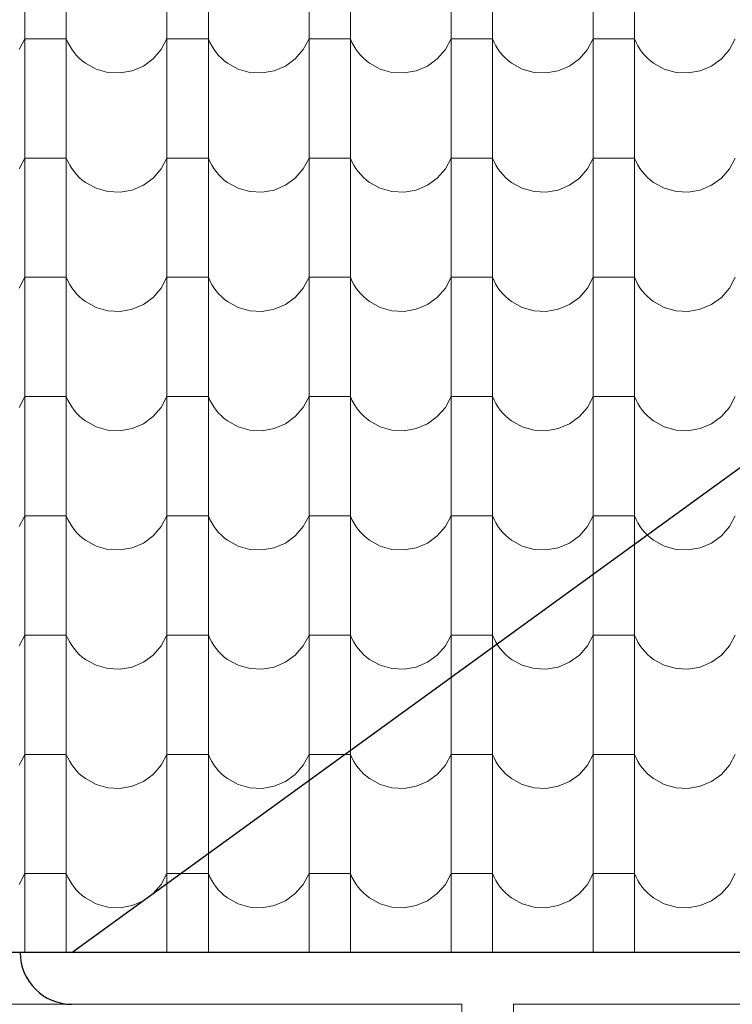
# Model space of a CAD drawing. Header units: millimetres. Extents: x -29624 to 9939, y -6894 to 6495.
# Tile 230 of 243: x 3737 to 3902, y -3588 to -3360. Entities that reach past the tile are written whole.
import ezdxf

# ---------------------------------------------------------------- set-up
doc = ezdxf.new("R2010")
doc.units = ezdxf.units.MM
doc.header["$MEASUREMENT"] = 0
doc.layers.add('810-G Ogólne', color=7, linetype='Continuous')
doc.layers.add('990-D Import IFC', color=7, linetype='Continuous')

# ---------------------------------------------------------------- blocks, each defined once
blk = doc.blocks.new('*X1822', base_point=(515069.4, 47309.9))
at = {"layer": '990-D Import IFC', "color": 251, "linetype": 'Continuous', "lineweight": 13, "true_color": 0x6a6a6a}
for p, q in [((547361.4, -17508.1), (547361.4, -17785.1)), ((547457.5, -17508.1), (547457.5, -17785.1)), ((547691.4, -17508.1), (547691.4, -17785.1)), ((547787.5, -17508.1), (547787.5, -17785.1)), ((548021.4, -17508.1), (548021.4, -17785.1)), ((548117.5, -17508.1), (548117.5, -17785.1)), ((548351.4, -17508.1), (548351.4, -17785.1)), ((548447.5, -17508.1), (548447.5, -17785.1)), ((548681.4, -17508.1), (548681.4, -17785.1)), ((548777.5, -17508.1), (548777.5, -17785.1)), ((547348.1, -17641.2), (547361.4, -17616.2)), ((547409.4, -17616.2), (547361.4, -17616.2)), ((547457.5, -17616.2), (547409.4, -17616.2)), ((547457.5, -17616.2), (547461.1, -17624.5)), ((547461.1, -17624.5), (547465.4, -17632.6)), ((547465.4, -17632.6), (547470.2, -17640.3)), ((547678.1, -17641.2), (547691.4, -17616.2)), ((547739.4, -17616.2), (547691.4, -17616.2)), ((547787.5, -17616.2), (547739.4, -17616.2)), ((547787.5, -17616.2), (547791.1, -17624.5)), ((547791.1, -17624.5), (547795.4, -17632.6)), ((547795.4, -17632.6), (547800.2, -17640.3)), ((548008.1, -17641.2), (548021.4, -17616.2)), ((548069.4, -17616.2), (548021.4, -17616.2)), ((548117.5, -17616.2), (548069.4, -17616.2)), ((548117.5, -17616.2), (548121.1, -17624.5)), ((548121.1, -17624.5), (548125.4, -17632.6)), ((548125.4, -17632.6), (548130.2, -17640.3)), ((548338.1, -17641.2), (548351.4, -17616.2)), ((548399.4, -17616.2), (548351.4, -17616.2)), ((548447.5, -17616.2), (548399.4, -17616.2)), ((548447.5, -17616.2), (548451.1, -17624.5)), ((548451.1, -17624.5), (548455.4, -17632.6)), ((548455.4, -17632.6), (548460.2, -17640.3)), ((548668.1, -17641.2), (548681.4, -17616.2)), ((548729.4, -17616.2), (548681.4, -17616.2)), ((548777.5, -17616.2), (548729.4, -17616.2)), ((548777.5, -17616.2), (548781.1, -17624.5)), ((548781.1, -17624.5), (548785.4, -17632.6)), ((548785.4, -17632.6), (548790.2, -17640.3)), ((548998.1, -17641.2), (549011.4, -17616.2)), ((547470.2, -17640.3), (547475.5, -17647.7)), ((547475.5, -17647.7), (547481.4, -17654.6)), ((547481.4, -17654.6), (547487.8, -17661.1)), ((547659.4, -17662.7), (547678.1, -17641.2)), ((547800.2, -17640.3), (547805.5, -17647.7)), ((547805.5, -17647.7), (547811.4, -17654.6)), ((547811.4, -17654.6), (547817.8, -17661.1)), ((547989.4, -17662.7), (548008.1, -17641.2)), ((548130.2, -17640.3), (548135.5, -17647.7)), ((548135.5, -17647.7), (548141.4, -17654.6)), ((548141.4, -17654.6), (548147.8, -17661.1)), ((548319.4, -17662.7), (548338.1, -17641.2)), ((548460.2, -17640.3), (548465.5, -17647.7)), ((548465.5, -17647.7), (548471.4, -17654.6)), ((548471.4, -17654.6), (548477.8, -17661.1)), ((548649.4, -17662.7), (548668.1, -17641.2)), ((548790.2, -17640.3), (548795.5, -17647.7)), ((548795.5, -17647.7), (548801.4, -17654.6)), ((548801.4, -17654.6), (548807.8, -17661.1)), ((548979.4, -17662.7), (548998.1, -17641.2)), ((547487.8, -17661.1), (547494.6, -17667.2)), ((547494.6, -17667.2), (547501.9, -17672.7)), ((547501.9, -17672.7), (547526.7, -17686.4)), ((547636.5, -17679.4), (547659.4, -17662.7)), ((547817.8, -17661.1), (547824.6, -17667.2)), ((547824.6, -17667.2), (547831.9, -17672.7)), ((547831.9, -17672.7), (547856.7, -17686.4)), ((547966.5, -17679.4), (547989.4, -17662.7)), ((548147.8, -17661.1), (548154.6, -17667.2)), ((548154.6, -17667.2), (548161.9, -17672.7)), ((548161.9, -17672.7), (548186.7, -17686.4)), ((548296.5, -17679.4), (548319.4, -17662.7)), ((548477.8, -17661.1), (548484.6, -17667.2)), ((548484.6, -17667.2), (548491.9, -17672.7)), ((548491.9, -17672.7), (548516.7, -17686.4)), ((548626.5, -17679.4), (548649.4, -17662.7)), ((548807.8, -17661.1), (548814.6, -17667.2)), ((548814.6, -17667.2), (548821.9, -17672.7)), ((548821.9, -17672.7), (548846.7, -17686.4)), ((548956.5, -17679.4), (548979.4, -17662.7)), ((547526.7, -17686.4), (547554.1, -17694.1)), ((547554.1, -17694.1), (547582.4, -17695.5)), ((547582.4, -17695.5), (547610.4, -17690.5)), ((547610.4, -17690.5), (547636.5, -17679.4)), ((547856.7, -17686.4), (547884.1, -17694.1)), ((547884.1, -17694.1), (547912.4, -17695.5)), ((547912.4, -17695.5), (547940.4, -17690.5)), ((547940.4, -17690.5), (547966.5, -17679.4)), ((548186.7, -17686.4), (548214.1, -17694.1)), ((548214.1, -17694.1), (548242.4, -17695.5)), ((548242.4, -17695.5), (548270.4, -17690.5)), ((548270.4, -17690.5), (548296.5, -17679.4)), ((548516.7, -17686.4), (548544.1, -17694.1)), ((548544.1, -17694.1), (548572.4, -17695.5)), ((548572.4, -17695.5), (548600.4, -17690.5)), ((548600.4, -17690.5), (548626.5, -17679.4)), ((548846.7, -17686.4), (548874.1, -17694.1)), ((548874.1, -17694.1), (548902.4, -17695.5)), ((548902.4, -17695.5), (548930.4, -17690.5)), ((548930.4, -17690.5), (548956.5, -17679.4)), ((547361.4, -17785.1), (547361.4, -18062.1)), ((547457.5, -17785.1), (547457.5, -18062.1)), ((547691.4, -17785.1), (547691.4, -18062.1)), ((547787.5, -17785.1), (547787.5, -18062.1)), ((548021.4, -17785.1), (548021.4, -18062.1)), ((548117.5, -17785.1), (548117.5, -18062.1)), ((548351.4, -17785.1), (548351.4, -18062.1)), ((548447.5, -17785.1), (548447.5, -18062.1)), ((548681.4, -17785.1), (548681.4, -18062.1)), ((548777.5, -17785.1), (548777.5, -18062.1)), ((547348.1, -17918.2), (547361.4, -17893.2)), ((547409.4, -17893.2), (547361.4, -17893.2)), ((547457.5, -17893.2), (547409.4, -17893.2)), ((547457.5, -17893.2), (547461.1, -17901.5)), ((547461.1, -17901.5), (547465.4, -17909.6)), ((547678.1, -17918.2), (547691.4, -17893.2)), ((547739.4, -17893.2), (547691.4, -17893.2)), ((547787.5, -17893.2), (547739.4, -17893.2)), ((547787.5, -17893.2), (547791.1, -17901.5)), ((547791.1, -17901.5), (547795.4, -17909.6)), ((548008.1, -17918.2), (548021.4, -17893.2)), ((548069.4, -17893.2), (548021.4, -17893.2)), ((548117.5, -17893.2), (548069.4, -17893.2)), ((548117.5, -17893.2), (548121.1, -17901.5)), ((548121.1, -17901.5), (548125.4, -17909.6)), ((548338.1, -17918.2), (548351.4, -17893.2)), ((548399.4, -17893.2), (548351.4, -17893.2)), ((548447.5, -17893.2), (548399.4, -17893.2)), ((548447.5, -17893.2), (548451.1, -17901.5)), ((548451.1, -17901.5), (548455.4, -17909.6)), ((548668.1, -17918.2), (548681.4, -17893.2)), ((548729.4, -17893.2), (548681.4, -17893.2)), ((548777.5, -17893.2), (548729.4, -17893.2)), ((548777.5, -17893.2), (548781.1, -17901.5)), ((548781.1, -17901.5), (548785.4, -17909.6)), ((548998.1, -17918.2), (549011.4, -17893.2)), ((547465.4, -17909.6), (547470.2, -17917.3)), ((547470.2, -17917.3), (547475.5, -17924.7)), ((547475.5, -17924.7), (547481.4, -17931.6)), ((547659.4, -17939.7), (547678.1, -17918.2)), ((547795.4, -17909.6), (547800.2, -17917.3)), ((547800.2, -17917.3), (547805.5, -17924.7)), ((547805.5, -17924.7), (547811.4, -17931.6)), ((547989.4, -17939.7), (548008.1, -17918.2)), ((548125.4, -17909.6), (548130.2, -17917.3)), ((548130.2, -17917.3), (548135.5, -17924.7)), ((548135.5, -17924.7), (548141.4, -17931.6)), ((548319.4, -17939.7), (548338.1, -17918.2)), ((548455.4, -17909.6), (548460.2, -17917.3)), ((548460.2, -17917.3), (548465.5, -17924.7)), ((548465.5, -17924.7), (548471.4, -17931.6)), ((548649.4, -17939.7), (548668.1, -17918.2)), ((548785.4, -17909.6), (548790.2, -17917.3)), ((548790.2, -17917.3), (548795.5, -17924.7)), ((548795.5, -17924.7), (548801.4, -17931.6)), ((548979.4, -17939.7), (548998.1, -17918.2)), ((547481.4, -17931.6), (547487.8, -17938.1)), ((547487.8, -17938.1), (547494.6, -17944.2)), ((547494.6, -17944.2), (547501.9, -17949.7)), ((547501.9, -17949.7), (547526.7, -17963.4)), ((547636.5, -17956.4), (547659.4, -17939.7)), ((547811.4, -17931.6), (547817.8, -17938.1)), ((547817.8, -17938.1), (547824.6, -17944.2)), ((547824.6, -17944.2), (547831.9, -17949.7)), ((547831.9, -17949.7), (547856.7, -17963.4)), ((547966.5, -17956.4), (547989.4, -17939.7)), ((548141.4, -17931.6), (548147.8, -17938.1)), ((548147.8, -17938.1), (548154.6, -17944.2)), ((548154.6, -17944.2), (548161.9, -17949.7)), ((548161.9, -17949.7), (548186.7, -17963.4)), ((548296.5, -17956.4), (548319.4, -17939.7)), ((548471.4, -17931.6), (548477.8, -17938.1)), ((548477.8, -17938.1), (548484.6, -17944.2)), ((548484.6, -17944.2), (548491.9, -17949.7)), ((548491.9, -17949.7), (548516.7, -17963.4)), ((548626.5, -17956.4), (548649.4, -17939.7)), ((548801.4, -17931.6), (548807.8, -17938.1)), ((548807.8, -17938.1), (548814.6, -17944.2)), ((548814.6, -17944.2), (548821.9, -17949.7)), ((548821.9, -17949.7), (548846.7, -17963.4)), ((548956.5, -17956.4), (548979.4, -17939.7)), ((547526.7, -17963.4), (547554.1, -17971.1)), ((547554.1, -17971.1), (547582.4, -17972.5)), ((547582.4, -17972.5), (547610.4, -17967.5)), ((547610.4, -17967.5), (547636.5, -17956.4)), ((547856.7, -17963.4), (547884.1, -17971.1)), ((547884.1, -17971.1), (547912.4, -17972.5)), ((547912.4, -17972.5), (547940.4, -17967.5)), ((547940.4, -17967.5), (547966.5, -17956.4)), ((548186.7, -17963.4), (548214.1, -17971.1)), ((548214.1, -17971.1), (548242.4, -17972.5)), ((548242.4, -17972.5), (548270.4, -17967.5)), ((548270.4, -17967.5), (548296.5, -17956.4)), ((548516.7, -17963.4), (548544.1, -17971.1)), ((548544.1, -17971.1), (548572.4, -17972.5)), ((548572.4, -17972.5), (548600.4, -17967.5)), ((548600.4, -17967.5), (548626.5, -17956.4)), ((548846.7, -17963.4), (548874.1, -17971.1)), ((548874.1, -17971.1), (548902.4, -17972.5)), ((548902.4, -17972.5), (548930.4, -17967.5)), ((548930.4, -17967.5), (548956.5, -17956.4)), ((547361.4, -18062.1), (547361.4, -18339.1)), ((547457.5, -18062.1), (547457.5, -18339.1)), ((547691.4, -18062.1), (547691.4, -18339.1)), ((547787.5, -18062.1), (547787.5, -18339.1)), ((548021.4, -18062.1), (548021.4, -18339.1)), ((548117.5, -18062.1), (548117.5, -18339.1)), ((548351.4, -18062.1), (548351.4, -18339.1)), ((548447.5, -18062.1), (548447.5, -18339.1)), ((548681.4, -18062.1), (548681.4, -18339.1)), ((548777.5, -18062.1), (548777.5, -18339.1)), ((547348.1, -18195.2), (547361.4, -18170.2)), ((547409.4, -18170.2), (547361.4, -18170.2)), ((547457.5, -18170.2), (547409.4, -18170.2)), ((547457.5, -18170.2), (547461.1, -18178.5)), ((547461.1, -18178.5), (547465.4, -18186.6)), ((547678.1, -18195.2), (547691.4, -18170.2)), ((547739.4, -18170.2), (547691.4, -18170.2)), ((547787.5, -18170.2), (547739.4, -18170.2)), ((547787.5, -18170.2), (547791.1, -18178.5)), ((547791.1, -18178.5), (547795.4, -18186.6)), ((548008.1, -18195.2), (548021.4, -18170.2)), ((548069.4, -18170.2), (548021.4, -18170.2)), ((548117.5, -18170.2), (548069.4, -18170.2)), ((548117.5, -18170.2), (548121.1, -18178.5)), ((548121.1, -18178.5), (548125.4, -18186.6)), ((548338.1, -18195.2), (548351.4, -18170.2)), ((548399.4, -18170.2), (548351.4, -18170.2)), ((548447.5, -18170.2), (548399.4, -18170.2)), ((548447.5, -18170.2), (548451.1, -18178.5)), ((548451.1, -18178.5), (548455.4, -18186.6)), ((548668.1, -18195.2), (548681.4, -18170.2)), ((548729.4, -18170.2), (548681.4, -18170.2)), ((548777.5, -18170.2), (548729.4, -18170.2)), ((548777.5, -18170.2), (548781.1, -18178.5)), ((548781.1, -18178.5), (548785.4, -18186.6)), ((548998.1, -18195.2), (549011.4, -18170.2)), ((547465.4, -18186.6), (547470.2, -18194.3)), ((547470.2, -18194.3), (547475.5, -18201.7)), ((547475.5, -18201.7), (547481.4, -18208.6)), ((547659.4, -18216.7), (547678.1, -18195.2)), ((547795.4, -18186.6), (547800.2, -18194.3)), ((547800.2, -18194.3), (547805.5, -18201.7)), ((547805.5, -18201.7), (547811.4, -18208.6)), ((547989.4, -18216.7), (548008.1, -18195.2)), ((548125.4, -18186.6), (548130.2, -18194.3)), ((548130.2, -18194.3), (548135.5, -18201.7)), ((548135.5, -18201.7), (548141.4, -18208.6)), ((548319.4, -18216.7), (548338.1, -18195.2)), ((548455.4, -18186.6), (548460.2, -18194.3)), ((548460.2, -18194.3), (548465.5, -18201.7)), ((548465.5, -18201.7), (548471.4, -18208.6)), ((548649.4, -18216.7), (548668.1, -18195.2)), ((548785.4, -18186.6), (548790.2, -18194.3)), ((548790.2, -18194.3), (548795.5, -18201.7)), ((548795.5, -18201.7), (548801.4, -18208.6)), ((548979.4, -18216.7), (548998.1, -18195.2)), ((547481.4, -18208.6), (547487.8, -18215.1)), ((547487.8, -18215.1), (547494.6, -18221.2)), ((547494.6, -18221.2), (547501.9, -18226.7)), ((547501.9, -18226.7), (547526.7, -18240.4)), ((547636.5, -18233.4), (547659.4, -18216.7)), ((547811.4, -18208.6), (547817.8, -18215.1)), ((547817.8, -18215.1), (547824.6, -18221.2)), ((547824.6, -18221.2), (547831.9, -18226.7)), ((547831.9, -18226.7), (547856.7, -18240.4)), ((547966.5, -18233.4), (547989.4, -18216.7)), ((548141.4, -18208.6), (548147.8, -18215.1)), ((548147.8, -18215.1), (548154.6, -18221.2)), ((548154.6, -18221.2), (548161.9, -18226.7)), ((548161.9, -18226.7), (548186.7, -18240.4)), ((548296.5, -18233.4), (548319.4, -18216.7)), ((548471.4, -18208.6), (548477.8, -18215.1)), ((548477.8, -18215.1), (548484.6, -18221.2)), ((548484.6, -18221.2), (548491.9, -18226.7)), ((548491.9, -18226.7), (548516.7, -18240.4)), ((548626.5, -18233.4), (548649.4, -18216.7)), ((548801.4, -18208.6), (548807.8, -18215.1)), ((548807.8, -18215.1), (548814.6, -18221.2)), ((548814.6, -18221.2), (548821.9, -18226.7)), ((548821.9, -18226.7), (548846.7, -18240.4)), ((548956.5, -18233.4), (548979.4, -18216.7)), ((547526.7, -18240.4), (547554.1, -18248.1)), ((547554.1, -18248.1), (547582.4, -18249.5)), ((547582.4, -18249.5), (547610.4, -18244.5)), ((547610.4, -18244.5), (547636.5, -18233.4)), ((547856.7, -18240.4), (547884.1, -18248.1)), ((547884.1, -18248.1), (547912.4, -18249.5)), ((547912.4, -18249.5), (547940.4, -18244.5)), ((547940.4, -18244.5), (547966.5, -18233.4)), ((548186.7, -18240.4), (548214.1, -18248.1)), ((548214.1, -18248.1), (548242.4, -18249.5)), ((548242.4, -18249.5), (548270.4, -18244.5)), ((548270.4, -18244.5), (548296.5, -18233.4)), ((548516.7, -18240.4), (548544.1, -18248.1)), ((548544.1, -18248.1), (548572.4, -18249.5)), ((548572.4, -18249.5), (548600.4, -18244.5)), ((548600.4, -18244.5), (548626.5, -18233.4)), ((548846.7, -18240.4), (548874.1, -18248.1)), ((548874.1, -18248.1), (548902.4, -18249.5)), ((548902.4, -18249.5), (548930.4, -18244.5)), ((548930.4, -18244.5), (548956.5, -18233.4)), ((547361.4, -18339.1), (547361.4, -18616.1)), ((547457.5, -18339.1), (547457.5, -18616.1)), ((547691.4, -18339.1), (547691.4, -18616.1)), ((547787.5, -18339.1), (547787.5, -18616.1)), ((548021.4, -18339.1), (548021.4, -18616.1)), ((548117.5, -18339.1), (548117.5, -18616.1)), ((548351.4, -18339.1), (548351.4, -18616.1)), ((548447.5, -18339.1), (548447.5, -18616.1)), ((548681.4, -18339.1), (548681.4, -18616.1)), ((548777.5, -18339.1), (548777.5, -18616.1)), ((547348.1, -18472.2), (547361.4, -18447.2)), ((547409.4, -18447.2), (547361.4, -18447.2)), ((547457.5, -18447.2), (547409.4, -18447.2)), ((547457.5, -18447.2), (547461.1, -18455.5)), ((547461.1, -18455.5), (547465.4, -18463.6)), ((547678.1, -18472.2), (547691.4, -18447.2)), ((547739.4, -18447.2), (547691.4, -18447.2)), ((547787.5, -18447.2), (547739.4, -18447.2)), ((547787.5, -18447.2), (547791.1, -18455.5)), ((547791.1, -18455.5), (547795.4, -18463.6)), ((548008.1, -18472.2), (548021.4, -18447.2)), ((548069.4, -18447.2), (548021.4, -18447.2)), ((548117.5, -18447.2), (548069.4, -18447.2)), ((548117.5, -18447.2), (548121.1, -18455.5)), ((548121.1, -18455.5), (548125.4, -18463.6)), ((548338.1, -18472.2), (548351.4, -18447.2)), ((548399.4, -18447.2), (548351.4, -18447.2)), ((548447.5, -18447.2), (548399.4, -18447.2)), ((548447.5, -18447.2), (548451.1, -18455.5)), ((548451.1, -18455.5), (548455.4, -18463.6)), ((548668.1, -18472.2), (548681.4, -18447.2)), ((548729.4, -18447.2), (548681.4, -18447.2)), ((548777.5, -18447.2), (548729.4, -18447.2)), ((548777.5, -18447.2), (548781.1, -18455.5)), ((548781.1, -18455.5), (548785.4, -18463.6)), ((548998.1, -18472.2), (549011.4, -18447.2)), ((547465.4, -18463.6), (547470.2, -18471.3)), ((547470.2, -18471.3), (547475.5, -18478.7)), ((547475.5, -18478.7), (547481.4, -18485.6)), ((547659.4, -18493.7), (547678.1, -18472.2)), ((547795.4, -18463.6), (547800.2, -18471.3)), ((547800.2, -18471.3), (547805.5, -18478.7)), ((547805.5, -18478.7), (547811.4, -18485.6)), ((547989.4, -18493.7), (548008.1, -18472.2)), ((548125.4, -18463.6), (548130.2, -18471.3)), ((548130.2, -18471.3), (548135.5, -18478.7)), ((548135.5, -18478.7), (548141.4, -18485.6)), ((548319.4, -18493.7), (548338.1, -18472.2)), ((548455.4, -18463.6), (548460.2, -18471.3)), ((548460.2, -18471.3), (548465.5, -18478.7)), ((548465.5, -18478.7), (548471.4, -18485.6)), ((548649.4, -18493.7), (548668.1, -18472.2)), ((548785.4, -18463.6), (548790.2, -18471.3)), ((548790.2, -18471.3), (548795.5, -18478.7)), ((548795.5, -18478.7), (548801.4, -18485.6)), ((548979.4, -18493.7), (548998.1, -18472.2)), ((547481.4, -18485.6), (547487.8, -18492.1)), ((547487.8, -18492.1), (547494.6, -18498.2)), ((547494.6, -18498.2), (547501.9, -18503.7)), ((547636.5, -18510.4), (547659.4, -18493.7)), ((547811.4, -18485.6), (547817.8, -18492.1)), ((547817.8, -18492.1), (547824.6, -18498.2)), ((547824.6, -18498.2), (547831.9, -18503.7)), ((547966.5, -18510.4), (547989.4, -18493.7)), ((548141.4, -18485.6), (548147.8, -18492.1)), ((548147.8, -18492.1), (548154.6, -18498.2)), ((548154.6, -18498.2), (548161.9, -18503.7)), ((548296.5, -18510.4), (548319.4, -18493.7)), ((548471.4, -18485.6), (548477.8, -18492.1)), ((548477.8, -18492.1), (548484.6, -18498.2)), ((548484.6, -18498.2), (548491.9, -18503.7)), ((548626.5, -18510.4), (548649.4, -18493.7)), ((548801.4, -18485.6), (548807.8, -18492.1)), ((548807.8, -18492.1), (548814.6, -18498.2)), ((548814.6, -18498.2), (548821.9, -18503.7)), ((548956.5, -18510.4), (548979.4, -18493.7)), ((547501.9, -18503.7), (547526.7, -18517.4)), ((547526.7, -18517.4), (547554.1, -18525.1)), ((547554.1, -18525.1), (547582.4, -18526.5)), ((547582.4, -18526.5), (547610.4, -18521.5)), ((547610.4, -18521.5), (547636.5, -18510.4)), ((547831.9, -18503.7), (547856.7, -18517.4)), ((547856.7, -18517.4), (547884.1, -18525.1)), ((547884.1, -18525.1), (547912.4, -18526.5)), ((547912.4, -18526.5), (547940.4, -18521.5)), ((547940.4, -18521.5), (547966.5, -18510.4)), ((548161.9, -18503.7), (548186.7, -18517.4)), ((548186.7, -18517.4), (548214.1, -18525.1)), ((548214.1, -18525.1), (548242.4, -18526.5)), ((548242.4, -18526.5), (548270.4, -18521.5)), ((548270.4, -18521.5), (548296.5, -18510.4)), ((548491.9, -18503.7), (548516.7, -18517.4)), ((548516.7, -18517.4), (548544.1, -18525.1)), ((548544.1, -18525.1), (548572.4, -18526.5)), ((548572.4, -18526.5), (548600.4, -18521.5)), ((548600.4, -18521.5), (548626.5, -18510.4)), ((548821.9, -18503.7), (548846.7, -18517.4)), ((548846.7, -18517.4), (548874.1, -18525.1)), ((548874.1, -18525.1), (548902.4, -18526.5)), ((548902.4, -18526.5), (548930.4, -18521.5)), ((548930.4, -18521.5), (548956.5, -18510.4)), ((547361.4, -18616.1), (547361.4, -18893.1)), ((547457.5, -18616.1), (547457.5, -18893.1)), ((547691.4, -18616.1), (547691.4, -18893.1)), ((547787.5, -18616.1), (547787.5, -18893.1)), ((548021.4, -18616.1), (548021.4, -18893.1)), ((548117.5, -18616.1), (548117.5, -18893.1)), ((548351.4, -18616.1), (548351.4, -18893.1)), ((548447.5, -18616.1), (548447.5, -18893.1)), ((548681.4, -18616.1), (548681.4, -18893.1)), ((548777.5, -18616.1), (548777.5, -18893.1)), ((547348.1, -18749.2), (547361.4, -18724.2)), ((547409.4, -18724.2), (547361.4, -18724.2)), ((547457.5, -18724.2), (547409.4, -18724.2)), ((547457.5, -18724.2), (547461.1, -18732.5)), ((547678.1, -18749.2), (547691.4, -18724.2)), ((547739.4, -18724.2), (547691.4, -18724.2)), ((547787.5, -18724.2), (547739.4, -18724.2)), ((547787.5, -18724.2), (547791.1, -18732.5)), ((548008.1, -18749.2), (548021.4, -18724.2)), ((548069.4, -18724.2), (548021.4, -18724.2)), ((548117.5, -18724.2), (548069.4, -18724.2)), ((548117.5, -18724.2), (548121.1, -18732.5)), ((548338.1, -18749.2), (548351.4, -18724.2)), ((548399.4, -18724.2), (548351.4, -18724.2)), ((548447.5, -18724.2), (548399.4, -18724.2)), ((548447.5, -18724.2), (548451.1, -18732.5)), ((548668.1, -18749.2), (548681.4, -18724.2)), ((548729.4, -18724.2), (548681.4, -18724.2)), ((548777.5, -18724.2), (548729.4, -18724.2)), ((548777.5, -18724.2), (548781.1, -18732.5)), ((548998.1, -18749.2), (549011.4, -18724.2)), ((547461.1, -18732.5), (547465.4, -18740.6)), ((547465.4, -18740.6), (547470.2, -18748.3)), ((547470.2, -18748.3), (547475.5, -18755.7)), ((547659.4, -18770.7), (547678.1, -18749.2)), ((547791.1, -18732.5), (547795.4, -18740.6)), ((547795.4, -18740.6), (547800.2, -18748.3)), ((547800.2, -18748.3), (547805.5, -18755.7)), ((547989.4, -18770.7), (548008.1, -18749.2)), ((548121.1, -18732.5), (548125.4, -18740.6)), ((548125.4, -18740.6), (548130.2, -18748.3)), ((548130.2, -18748.3), (548135.5, -18755.7)), ((548319.4, -18770.7), (548338.1, -18749.2)), ((548451.1, -18732.5), (548455.4, -18740.6)), ((548455.4, -18740.6), (548460.2, -18748.3)), ((548460.2, -18748.3), (548465.5, -18755.7)), ((548649.4, -18770.7), (548668.1, -18749.2)), ((548781.1, -18732.5), (548785.4, -18740.6)), ((548785.4, -18740.6), (548790.2, -18748.3)), ((548790.2, -18748.3), (548795.5, -18755.7)), ((548979.4, -18770.7), (548998.1, -18749.2)), ((547475.5, -18755.7), (547481.4, -18762.6)), ((547481.4, -18762.6), (547487.8, -18769.1)), ((547487.8, -18769.1), (547494.6, -18775.2)), ((547494.6, -18775.2), (547501.9, -18780.7)), ((547636.5, -18787.4), (547659.4, -18770.7)), ((547805.5, -18755.7), (547811.4, -18762.6)), ((547811.4, -18762.6), (547817.8, -18769.1)), ((547817.8, -18769.1), (547824.6, -18775.2)), ((547824.6, -18775.2), (547831.9, -18780.7)), ((547966.5, -18787.4), (547989.4, -18770.7)), ((548135.5, -18755.7), (548141.4, -18762.6)), ((548141.4, -18762.6), (548147.8, -18769.1)), ((548147.8, -18769.1), (548154.6, -18775.2)), ((548154.6, -18775.2), (548161.9, -18780.7)), ((548296.5, -18787.4), (548319.4, -18770.7)), ((548465.5, -18755.7), (548471.4, -18762.6)), ((548471.4, -18762.6), (548477.8, -18769.1)), ((548477.8, -18769.1), (548484.6, -18775.2)), ((548484.6, -18775.2), (548491.9, -18780.7)), ((548626.5, -18787.4), (548649.4, -18770.7)), ((548795.5, -18755.7), (548801.4, -18762.6)), ((548801.4, -18762.6), (548807.8, -18769.1)), ((548807.8, -18769.1), (548814.6, -18775.2)), ((548814.6, -18775.2), (548821.9, -18780.7)), ((548956.5, -18787.4), (548979.4, -18770.7)), ((547501.9, -18780.7), (547526.7, -18794.4)), ((547526.7, -18794.4), (547554.1, -18802.1)), ((547582.4, -18803.5), (547610.4, -18798.5)), ((547610.4, -18798.5), (547636.5, -18787.4)), ((547831.9, -18780.7), (547856.7, -18794.4)), ((547856.7, -18794.4), (547884.1, -18802.1)), ((547912.4, -18803.5), (547940.4, -18798.5)), ((547940.4, -18798.5), (547966.5, -18787.4)), ((548161.9, -18780.7), (548186.7, -18794.4)), ((548186.7, -18794.4), (548214.1, -18802.1)), ((548242.4, -18803.5), (548270.4, -18798.5)), ((548270.4, -18798.5), (548296.5, -18787.4)), ((548491.9, -18780.7), (548516.7, -18794.4)), ((548516.7, -18794.4), (548544.1, -18802.1)), ((548572.4, -18803.5), (548600.4, -18798.5)), ((548600.4, -18798.5), (548626.5, -18787.4)), ((548821.9, -18780.7), (548846.7, -18794.4)), ((548846.7, -18794.4), (548874.1, -18802.1)), ((548902.4, -18803.5), (548930.4, -18798.5)), ((548930.4, -18798.5), (548956.5, -18787.4)), ((547554.1, -18802.1), (547582.4, -18803.5)), ((547884.1, -18802.1), (547912.4, -18803.5)), ((548214.1, -18802.1), (548242.4, -18803.5)), ((548544.1, -18802.1), (548572.4, -18803.5)), ((548874.1, -18802.1), (548902.4, -18803.5)), ((547361.4, -18893.1), (547361.4, -19170.1)), ((547457.5, -18893.1), (547457.5, -19170.1)), ((547691.4, -18893.1), (547691.4, -19170.1)), ((547787.5, -18893.1), (547787.5, -19170.1)), ((548021.4, -18893.1), (548021.4, -19170.1)), ((548117.5, -18893.1), (548117.5, -19170.1)), ((548351.4, -18893.1), (548351.4, -19170.1)), ((548447.5, -18893.1), (548447.5, -19170.1)), ((548681.4, -18893.1), (548681.4, -19170.1)), ((548777.5, -18893.1), (548777.5, -19170.1)), ((547348.1, -19026.2), (547361.4, -19001.2)), ((547409.4, -19001.2), (547361.4, -19001.2)), ((547457.5, -19001.2), (547409.4, -19001.2)), ((547457.5, -19001.2), (547461.1, -19009.5)), ((547678.1, -19026.2), (547691.4, -19001.2)), ((547739.4, -19001.2), (547691.4, -19001.2)), ((547787.5, -19001.2), (547739.4, -19001.2)), ((547787.5, -19001.2), (547791.1, -19009.5)), ((548008.1, -19026.2), (548021.4, -19001.2)), ((548069.4, -19001.2), (548021.4, -19001.2)), ((548117.5, -19001.2), (548069.4, -19001.2)), ((548117.5, -19001.2), (548121.1, -19009.5)), ((548338.1, -19026.2), (548351.4, -19001.2)), ((548399.4, -19001.2), (548351.4, -19001.2)), ((548447.5, -19001.2), (548399.4, -19001.2)), ((548447.5, -19001.2), (548451.1, -19009.5)), ((548668.1, -19026.2), (548681.4, -19001.2)), ((548729.4, -19001.2), (548681.4, -19001.2)), ((548777.5, -19001.2), (548729.4, -19001.2)), ((548777.5, -19001.2), (548781.1, -19009.5)), ((548998.1, -19026.2), (549011.4, -19001.2)), ((547461.1, -19009.5), (547465.4, -19017.6)), ((547465.4, -19017.6), (547470.2, -19025.3)), ((547470.2, -19025.3), (547475.5, -19032.7)), ((547659.4, -19047.7), (547678.1, -19026.2)), ((547791.1, -19009.5), (547795.4, -19017.6)), ((547795.4, -19017.6), (547800.2, -19025.3)), ((547800.2, -19025.3), (547805.5, -19032.7)), ((547989.4, -19047.7), (548008.1, -19026.2)), ((548121.1, -19009.5), (548125.4, -19017.6)), ((548125.4, -19017.6), (548130.2, -19025.3)), ((548130.2, -19025.3), (548135.5, -19032.7)), ((548319.4, -19047.7), (548338.1, -19026.2)), ((548451.1, -19009.5), (548455.4, -19017.6)), ((548455.4, -19017.6), (548460.2, -19025.3)), ((548460.2, -19025.3), (548465.5, -19032.7)), ((548649.4, -19047.7), (548668.1, -19026.2)), ((548781.1, -19009.5), (548785.4, -19017.6)), ((548785.4, -19017.6), (548790.2, -19025.3)), ((548790.2, -19025.3), (548795.5, -19032.7)), ((548979.4, -19047.7), (548998.1, -19026.2)), ((547475.5, -19032.7), (547481.4, -19039.6)), ((547481.4, -19039.6), (547487.8, -19046.1)), ((547487.8, -19046.1), (547494.6, -19052.2)), ((547636.5, -19064.4), (547659.4, -19047.7)), ((547805.5, -19032.7), (547811.4, -19039.6)), ((547811.4, -19039.6), (547817.8, -19046.1)), ((547817.8, -19046.1), (547824.6, -19052.2)), ((547966.5, -19064.4), (547989.4, -19047.7)), ((548135.5, -19032.7), (548141.4, -19039.6)), ((548141.4, -19039.6), (548147.8, -19046.1)), ((548147.8, -19046.1), (548154.6, -19052.2)), ((548296.5, -19064.4), (548319.4, -19047.7)), ((548465.5, -19032.7), (548471.4, -19039.6)), ((548471.4, -19039.6), (548477.8, -19046.1)), ((548477.8, -19046.1), (548484.6, -19052.2)), ((548626.5, -19064.4), (548649.4, -19047.7)), ((548795.5, -19032.7), (548801.4, -19039.6)), ((548801.4, -19039.6), (548807.8, -19046.1)), ((548807.8, -19046.1), (548814.6, -19052.2)), ((548956.5, -19064.4), (548979.4, -19047.7)), ((547494.6, -19052.2), (547501.9, -19057.7)), ((547501.9, -19057.7), (547526.7, -19071.4)), ((547526.7, -19071.4), (547554.1, -19079.1)), ((547610.4, -19075.5), (547636.5, -19064.4)), ((547824.6, -19052.2), (547831.9, -19057.7)), ((547831.9, -19057.7), (547856.7, -19071.4)), ((547856.7, -19071.4), (547884.1, -19079.1)), ((547940.4, -19075.5), (547966.5, -19064.4)), ((548154.6, -19052.2), (548161.9, -19057.7)), ((548161.9, -19057.7), (548186.7, -19071.4)), ((548186.7, -19071.4), (548214.1, -19079.1)), ((548270.4, -19075.5), (548296.5, -19064.4)), ((548484.6, -19052.2), (548491.9, -19057.7)), ((548491.9, -19057.7), (548516.7, -19071.4)), ((548516.7, -19071.4), (548544.1, -19079.1)), ((548600.4, -19075.5), (548626.5, -19064.4)), ((548814.6, -19052.2), (548821.9, -19057.7)), ((548821.9, -19057.7), (548846.7, -19071.4)), ((548846.7, -19071.4), (548874.1, -19079.1)), ((548930.4, -19075.5), (548956.5, -19064.4)), ((547554.1, -19079.1), (547582.4, -19080.5)), ((547582.4, -19080.5), (547610.4, -19075.5)), ((547884.1, -19079.1), (547912.4, -19080.5)), ((547912.4, -19080.5), (547940.4, -19075.5)), ((548214.1, -19079.1), (548242.4, -19080.5)), ((548242.4, -19080.5), (548270.4, -19075.5)), ((548544.1, -19079.1), (548572.4, -19080.5)), ((548572.4, -19080.5), (548600.4, -19075.5)), ((548874.1, -19079.1), (548902.4, -19080.5)), ((548902.4, -19080.5), (548930.4, -19075.5)), ((547361.4, -19170.1), (547361.4, -19447.1)), ((547457.5, -19170.1), (547457.5, -19447.1)), ((547691.4, -19170.1), (547691.4, -19447.1)), ((547787.5, -19170.1), (547787.5, -19447.1)), ((548021.4, -19170.1), (548021.4, -19447.1)), ((548117.5, -19170.1), (548117.5, -19447.1)), ((548351.4, -19170.1), (548351.4, -19447.1)), ((548447.5, -19170.1), (548447.5, -19447.1)), ((548681.4, -19170.1), (548681.4, -19447.1)), ((548777.5, -19170.1), (548777.5, -19447.1)), ((547348.1, -19303.2), (547361.4, -19278.2)), ((547409.4, -19278.2), (547361.4, -19278.2)), ((547457.5, -19278.2), (547409.4, -19278.2)), ((547457.5, -19278.2), (547461.1, -19286.5)), ((547678.1, -19303.2), (547691.4, -19278.2)), ((547739.4, -19278.2), (547691.4, -19278.2)), ((547787.5, -19278.2), (547739.4, -19278.2)), ((547787.5, -19278.2), (547791.1, -19286.5)), ((548008.1, -19303.2), (548021.4, -19278.2)), ((548069.4, -19278.2), (548021.4, -19278.2)), ((548117.5, -19278.2), (548069.4, -19278.2)), ((548117.5, -19278.2), (548121.1, -19286.5)), ((548338.1, -19303.2), (548351.4, -19278.2)), ((548399.4, -19278.2), (548351.4, -19278.2)), ((548447.5, -19278.2), (548399.4, -19278.2)), ((548447.5, -19278.2), (548451.1, -19286.5)), ((548668.1, -19303.2), (548681.4, -19278.2)), ((548729.4, -19278.2), (548681.4, -19278.2)), ((548777.5, -19278.2), (548729.4, -19278.2)), ((548777.5, -19278.2), (548781.1, -19286.5)), ((548998.1, -19303.2), (549011.4, -19278.2)), ((547461.1, -19286.5), (547465.4, -19294.6)), ((547465.4, -19294.6), (547470.2, -19302.3)), ((547470.2, -19302.3), (547475.5, -19309.7)), ((547791.1, -19286.5), (547795.4, -19294.6)), ((547795.4, -19294.6), (547800.2, -19302.3)), ((547800.2, -19302.3), (547805.5, -19309.7)), ((548121.1, -19286.5), (548125.4, -19294.6)), ((548125.4, -19294.6), (548130.2, -19302.3)), ((548130.2, -19302.3), (548135.5, -19309.7)), ((548451.1, -19286.5), (548455.4, -19294.6)), ((548455.4, -19294.6), (548460.2, -19302.3)), ((548460.2, -19302.3), (548465.5, -19309.7)), ((548781.1, -19286.5), (548785.4, -19294.6)), ((548785.4, -19294.6), (548790.2, -19302.3)), ((548790.2, -19302.3), (548795.5, -19309.7)), ((547475.5, -19309.7), (547481.4, -19316.6)), ((547481.4, -19316.6), (547487.8, -19323.1)), ((547487.8, -19323.1), (547494.6, -19329.2)), ((547636.5, -19341.4), (547659.4, -19324.7)), ((547659.4, -19324.7), (547678.1, -19303.2)), ((547805.5, -19309.7), (547811.4, -19316.6)), ((547811.4, -19316.6), (547817.8, -19323.1)), ((547817.8, -19323.1), (547824.6, -19329.2)), ((547966.5, -19341.4), (547989.4, -19324.7)), ((547989.4, -19324.7), (548008.1, -19303.2)), ((548135.5, -19309.7), (548141.4, -19316.6)), ((548141.4, -19316.6), (548147.8, -19323.1)), ((548147.8, -19323.1), (548154.6, -19329.2)), ((548296.5, -19341.4), (548319.4, -19324.7)), ((548319.4, -19324.7), (548338.1, -19303.2)), ((548465.5, -19309.7), (548471.4, -19316.6)), ((548471.4, -19316.6), (548477.8, -19323.1)), ((548477.8, -19323.1), (548484.6, -19329.2)), ((548626.5, -19341.4), (548649.4, -19324.7)), ((548649.4, -19324.7), (548668.1, -19303.2)), ((548795.5, -19309.7), (548801.4, -19316.6)), ((548801.4, -19316.6), (548807.8, -19323.1)), ((548807.8, -19323.1), (548814.6, -19329.2)), ((548956.5, -19341.4), (548979.4, -19324.7)), ((548979.4, -19324.7), (548998.1, -19303.2)), ((547494.6, -19329.2), (547501.9, -19334.7)), ((547501.9, -19334.7), (547526.7, -19348.4)), ((547526.7, -19348.4), (547554.1, -19356.1)), ((547610.4, -19352.5), (547636.5, -19341.4)), ((547824.6, -19329.2), (547831.9, -19334.7)), ((547831.9, -19334.7), (547856.7, -19348.4)), ((547856.7, -19348.4), (547884.1, -19356.1)), ((547940.4, -19352.5), (547966.5, -19341.4)), ((548154.6, -19329.2), (548161.9, -19334.7)), ((548161.9, -19334.7), (548186.7, -19348.4)), ((548186.7, -19348.4), (548214.1, -19356.1)), ((548270.4, -19352.5), (548296.5, -19341.4)), ((548484.6, -19329.2), (548491.9, -19334.7)), ((548491.9, -19334.7), (548516.7, -19348.4)), ((548516.7, -19348.4), (548544.1, -19356.1)), ((548600.4, -19352.5), (548626.5, -19341.4)), ((548814.6, -19329.2), (548821.9, -19334.7)), ((548821.9, -19334.7), (548846.7, -19348.4)), ((548846.7, -19348.4), (548874.1, -19356.1)), ((548930.4, -19352.5), (548956.5, -19341.4)), ((547554.1, -19356.1), (547582.4, -19357.5)), ((547582.4, -19357.5), (547610.4, -19352.5)), ((547884.1, -19356.1), (547912.4, -19357.5)), ((547912.4, -19357.5), (547940.4, -19352.5)), ((548214.1, -19356.1), (548242.4, -19357.5)), ((548242.4, -19357.5), (548270.4, -19352.5)), ((548544.1, -19356.1), (548572.4, -19357.5)), ((548572.4, -19357.5), (548600.4, -19352.5)), ((548874.1, -19356.1), (548902.4, -19357.5)), ((548902.4, -19357.5), (548930.4, -19352.5)), ((547361.4, -19447.1), (547361.4, -19724.1)), ((547457.5, -19447.1), (547457.5, -19724.1)), ((547691.4, -19447.1), (547691.4, -19724.1)), ((547787.5, -19447.1), (547787.5, -19724.1)), ((548021.4, -19447.1), (548021.4, -19724.1)), ((548117.5, -19447.1), (548117.5, -19724.1)), ((548351.4, -19447.1), (548351.4, -19724.1)), ((548447.5, -19447.1), (548447.5, -19724.1)), ((548681.4, -19447.1), (548681.4, -19724.1)), ((548777.5, -19447.1), (548777.5, -19724.1)), ((547348.1, -19580.2), (547361.4, -19555.2)), ((547409.4, -19555.2), (547361.4, -19555.2)), ((547457.5, -19555.2), (547409.4, -19555.2)), ((547457.5, -19555.2), (547461.1, -19563.5)), ((547461.1, -19563.5), (547465.4, -19571.6)), ((547465.4, -19571.6), (547470.2, -19579.3)), ((547678.1, -19580.2), (547691.4, -19555.2)), ((547739.4, -19555.2), (547691.4, -19555.2)), ((547787.5, -19555.2), (547739.4, -19555.2)), ((547787.5, -19555.2), (547791.1, -19563.5)), ((547791.1, -19563.5), (547795.4, -19571.6)), ((547795.4, -19571.6), (547800.2, -19579.3)), ((548008.1, -19580.2), (548021.4, -19555.2)), ((548069.4, -19555.2), (548021.4, -19555.2)), ((548117.5, -19555.2), (548069.4, -19555.2)), ((548117.5, -19555.2), (548121.1, -19563.5)), ((548121.1, -19563.5), (548125.4, -19571.6)), ((548125.4, -19571.6), (548130.2, -19579.3)), ((548338.1, -19580.2), (548351.4, -19555.2)), ((548399.4, -19555.2), (548351.4, -19555.2)), ((548447.5, -19555.2), (548399.4, -19555.2)), ((548447.5, -19555.2), (548451.1, -19563.5)), ((548451.1, -19563.5), (548455.4, -19571.6)), ((548455.4, -19571.6), (548460.2, -19579.3)), ((548668.1, -19580.2), (548681.4, -19555.2)), ((548729.4, -19555.2), (548681.4, -19555.2)), ((548777.5, -19555.2), (548729.4, -19555.2)), ((548777.5, -19555.2), (548781.1, -19563.5)), ((548781.1, -19563.5), (548785.4, -19571.6)), ((548785.4, -19571.6), (548790.2, -19579.3)), ((548998.1, -19580.2), (549011.4, -19555.2)), ((547470.2, -19579.3), (547475.5, -19586.7)), ((547475.5, -19586.7), (547481.4, -19593.6)), ((547481.4, -19593.6), (547487.8, -19600.1)), ((547659.4, -19601.7), (547678.1, -19580.2)), ((547800.2, -19579.3), (547805.5, -19586.7)), ((547805.5, -19586.7), (547811.4, -19593.6)), ((547811.4, -19593.6), (547817.8, -19600.1)), ((547989.4, -19601.7), (548008.1, -19580.2)), ((548130.2, -19579.3), (548135.5, -19586.7)), ((548135.5, -19586.7), (548141.4, -19593.6)), ((548141.4, -19593.6), (548147.8, -19600.1)), ((548319.4, -19601.7), (548338.1, -19580.2)), ((548460.2, -19579.3), (548465.5, -19586.7)), ((548465.5, -19586.7), (548471.4, -19593.6)), ((548471.4, -19593.6), (548477.8, -19600.1)), ((548649.4, -19601.7), (548668.1, -19580.2)), ((548790.2, -19579.3), (548795.5, -19586.7)), ((548795.5, -19586.7), (548801.4, -19593.6)), ((548801.4, -19593.6), (548807.8, -19600.1)), ((548979.4, -19601.7), (548998.1, -19580.2)), ((547487.8, -19600.1), (547494.6, -19606.2)), ((547494.6, -19606.2), (547501.9, -19611.7)), ((547501.9, -19611.7), (547526.7, -19625.4)), ((547610.4, -19629.5), (547636.5, -19618.4)), ((547636.5, -19618.4), (547659.4, -19601.7)), ((547817.8, -19600.1), (547824.6, -19606.2)), ((547824.6, -19606.2), (547831.9, -19611.7)), ((547831.9, -19611.7), (547856.7, -19625.4)), ((547940.4, -19629.5), (547966.5, -19618.4)), ((547966.5, -19618.4), (547989.4, -19601.7)), ((548147.8, -19600.1), (548154.6, -19606.2)), ((548154.6, -19606.2), (548161.9, -19611.7)), ((548161.9, -19611.7), (548186.7, -19625.4)), ((548270.4, -19629.5), (548296.5, -19618.4)), ((548296.5, -19618.4), (548319.4, -19601.7)), ((548477.8, -19600.1), (548484.6, -19606.2)), ((548484.6, -19606.2), (548491.9, -19611.7)), ((548491.9, -19611.7), (548516.7, -19625.4)), ((548600.4, -19629.5), (548626.5, -19618.4)), ((548626.5, -19618.4), (548649.4, -19601.7)), ((548807.8, -19600.1), (548814.6, -19606.2)), ((548814.6, -19606.2), (548821.9, -19611.7)), ((548821.9, -19611.7), (548846.7, -19625.4)), ((548930.4, -19629.5), (548956.5, -19618.4)), ((548956.5, -19618.4), (548979.4, -19601.7)), ((547526.7, -19625.4), (547554.1, -19633.1)), ((547554.1, -19633.1), (547582.4, -19634.5)), ((547582.4, -19634.5), (547610.4, -19629.5)), ((547856.7, -19625.4), (547884.1, -19633.1)), ((547884.1, -19633.1), (547912.4, -19634.5)), ((547912.4, -19634.5), (547940.4, -19629.5)), ((548186.7, -19625.4), (548214.1, -19633.1)), ((548214.1, -19633.1), (548242.4, -19634.5)), ((548242.4, -19634.5), (548270.4, -19629.5)), ((548516.7, -19625.4), (548544.1, -19633.1)), ((548544.1, -19633.1), (548572.4, -19634.5)), ((548572.4, -19634.5), (548600.4, -19629.5)), ((548846.7, -19625.4), (548874.1, -19633.1)), ((548874.1, -19633.1), (548902.4, -19634.5)), ((548902.4, -19634.5), (548930.4, -19629.5)), ((547361.4, -19724.1), (547361.4, -19738.8)), ((547457.5, -19724.1), (547457.5, -19738.8)), ((547691.4, -19724.1), (547691.4, -19738.8)), ((547787.5, -19724.1), (547787.5, -19738.8)), ((548021.4, -19724.1), (548021.4, -19738.8)), ((548117.5, -19724.1), (548117.5, -19738.8)), ((548351.4, -19724.1), (548351.4, -19738.8)), ((548447.5, -19724.1), (548447.5, -19738.8)), ((548681.4, -19724.1), (548681.4, -19738.8)), ((548777.5, -19724.1), (548777.5, -19738.8))]:
    blk.add_line(p, q, dxfattribs=at)
blk = doc.blocks.new('Wypełnienie_6_3', base_point=(515069.4, 47309.9))
at = {"layer": '990-D Import IFC', "color": 251, "linetype": 'Continuous', "lineweight": 13, "true_color": 0x6a6a6a}
blk.add_blockref('*X1822', (515069.4, 47309.9), dxfattribs=at)

msp = doc.modelspace()

# ---------------------------------------------------------------- linework, layer by layer
at = {"layer": '810-G Ogólne', "color": 7, "linetype": 'Continuous', "lineweight": 25}
for p, q in [((3748.669, -3576.299), (4292.669, -3181.299)), ((4848.669, -3576.299), (812.669, -3576.299))]:
    msp.add_line(p, q, dxfattribs=at)
msp.add_arc((3748.669, -3576.299), 12, 180, 270, dxfattribs=at)
at = {"layer": '990-D Import IFC', "color": 7, "linetype": 'Continuous', "lineweight": 13}
msp.add_lwpolyline([(1399.669, -3181.299), (824.669, -3576.299), (4836.669, -3576.299), (4292.669, -3181.299), (4232.373, -3225.08), (4233.306, -3181.299), (3972.204, -3181.299), (3972.204, -3221.126), (3916.26, -3221.126), (3916.26, -3181.299)], close=True, dxfattribs=at)
msp.add_lwpolyline([(824.669, -3576.299), (4848.669, -3576.299, -0.1474768), (4846.669, -3582.932), (4846.669, -3623.018), (4808.951, -3646.917), (4808.951, -4415.044), (4820.582, -4426.675), (4812.097, -4435.161), (4796.669, -4419.733), (4796.669, -3640.137), (4836.669, -3614.793), (4836.669, -3588.299), (3851.297, -3588.299), (3851.297, -4434.702, -0.8167997), (3839.295, -4434.702), (3839.295, -3588.299), (2898.056, -3588.299)], format="xyb", dxfattribs=at)

# ---------------------------------------------------------------- block references
at = {"layer": '990-D Import IFC', "color": 251, "linetype": 'Continuous', "lineweight": 13, "true_color": 0x6a6a6a, "xscale": 0.1, "yscale": 0.1, "zscale": 0.1}
msp.add_blockref('Wypełnienie_6_3', (508.562, 3128.573), dxfattribs=at)

doc.saveas('drawing.dxf')
